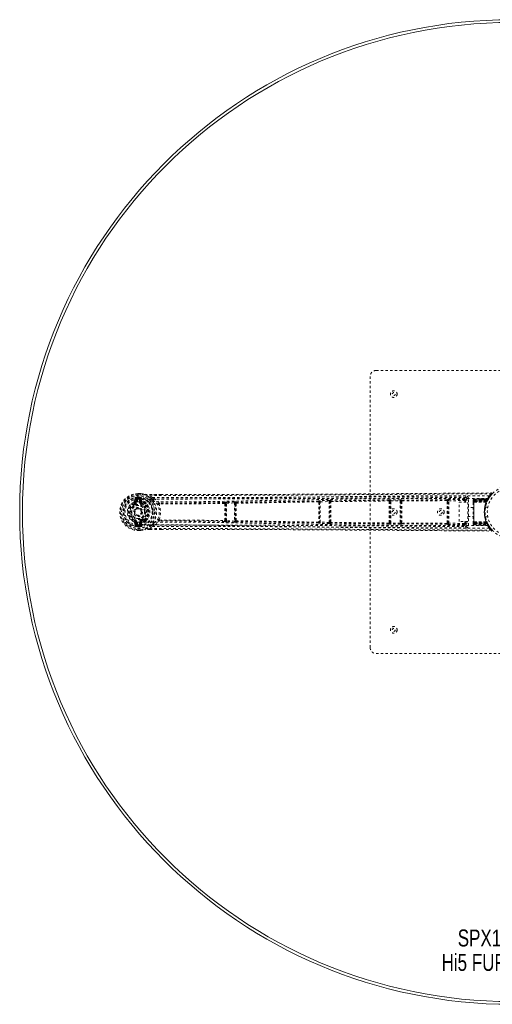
# Model space of a CAD drawing. Header units: inches. Extents: x 20.8 to 62.6, y 13 to 54.7.
# Tile 1 of 7: x 20.8 to 40.9, y 13 to 54.7. Entities that reach past the tile are written whole.
import ezdxf

# ---------------------------------------------------------------- set-up
doc = ezdxf.new("R2010")
doc.units = ezdxf.units.IN
doc.header["$MEASUREMENT"] = 0
doc.linetypes.add('SLD-Dashed', pattern=[0.075, 0.05, -0.025])
doc.linetypes.add('SLD-Solid', pattern=[0])
doc.layers.add('HI5-SYMBOLTEXT', color=5, linetype='SLD-Solid')
doc.styles.add('SLDTEXTSTYLE0', font='TXT', dxfattribs={"width": 0.75})

# ---------------------------------------------------------------- blocks, each defined once
blk = doc.blocks.new('SW_NOTE_0')
at = {"layer": 'HI5-SYMBOLTEXT', "color": 0, "char_height": 0.72, "attachment_point": 1, "style": 'SLDTEXTSTYLE0'}
for s, insert in [('SPX142RDS', (0, 0.928)), ('Hi5 FURNITURE', (-0.687, -0.107))]:
    blk.add_mtext(s, dxfattribs=dict(at, insert=insert))

msp = doc.modelspace()

# ---------------------------------------------------------------- linework, layer by layer
at = {"color": 7, "linetype": 'SLD-Dashed', "lineweight": 0}
for p, q in [((35.927, 39.864), (47.427, 39.864)), ((35.677, 28.114), (35.677, 39.614)), ((25.701, 34.44), (25.677, 34.321)), ((25.716, 34.293), (25.737, 34.409)), ((25.716, 34.293), (25.737, 34.293)), ((25.767, 34.409), (25.737, 34.409)), ((25.737, 34.409), (25.737, 34.293)), ((25.767, 34.293), (25.737, 34.293)), ((25.767, 34.409), (25.767, 34.293)), ((25.94, 34.643), (25.822, 34.644)), ((25.823, 34.644), (25.94, 34.643)), ((25.823, 34.644), (25.823, 34.64)), ((25.823, 34.64), (25.823, 34.587)), ((25.94, 34.613), (25.823, 34.614)), ((25.823, 34.587), (25.823, 34.564)), ((25.823, 34.564), (25.823, 34.561)), ((25.823, 34.561), (25.823, 34.413)), ((25.823, 34.493), (25.895, 34.492)), ((25.823, 34.457), (25.823, 34.463)), ((25.894, 34.463), (25.823, 34.463)), ((25.9, 34.457), (25.823, 34.457)), ((25.919, 34.422), (25.889, 34.422)), ((25.889, 34.293), (25.889, 34.422)), ((25.889, 34.293), (25.919, 34.293)), ((25.896, 34.492), (25.895, 34.463)), ((25.895, 34.492), (25.896, 34.492)), ((25.895, 34.462), (25.914, 34.457)), ((25.895, 34.462), (25.92, 34.459)), ((25.914, 34.457), (25.9, 34.457)), ((25.919, 34.422), (25.944, 34.293)), ((25.919, 34.293), (25.919, 34.422)), ((25.944, 34.293), (25.919, 34.293)), ((25.941, 34.448), (25.938, 34.451)), ((25.944, 34.643), (25.94, 34.643)), ((25.941, 34.448), (25.952, 34.438)), ((25.952, 34.438), (25.952, 34.438)), ((25.952, 34.438), (25.952, 34.438)), ((25.973, 34.322), (25.952, 34.438)), ((25.985, 34.238), (25.973, 34.211)), ((26.131, 34.242), (26.101, 34.242)), ((26.157, 34.236), (26.175, 34.224)), ((26.321, 34.6), (26.787, 34.6)), ((26.437, 34.474), (26.322, 34.571)), ((26.549, 34.415), (26.437, 34.474)), ((26.726, 34.243), (26.726, 34.243)), ((29.502, 34.268), (29.501, 34.264)), ((29.577, 34.281), (29.549, 34.279)), ((29.919, 34.292), (29.577, 34.281)), ((29.579, 34.237), (29.921, 34.247)), ((29.579, 33.492), (29.579, 34.237)), ((29.921, 34.247), (29.921, 33.481)), ((29.951, 34.239), (29.955, 34.227)), ((29.951, 33.489), (29.951, 34.239)), ((29.999, 34.272), (29.994, 34.284)), ((33.483, 34.333), (33.482, 34.331)), ((33.528, 34.286), (33.529, 34.288)), ((33.529, 34.288), (33.529, 33.44)), ((33.558, 34.343), (33.53, 34.342)), ((33.939, 34.351), (33.558, 34.343)), ((33.559, 34.298), (33.94, 34.306)), ((33.559, 33.43), (33.559, 34.298)), ((33.94, 34.306), (33.94, 33.422)), ((33.97, 34.3), (33.973, 34.294)), ((33.97, 33.428), (33.97, 34.3)), ((34.002, 34.288), (34.002, 34.288)), ((34.017, 34.338), (34.014, 34.345)), ((36.475, 34.368), (36.474, 34.366)), ((36.519, 34.321), (36.52, 34.323)), ((36.52, 34.323), (36.52, 33.405)), ((36.55, 34.377), (36.522, 34.376)), ((36.949, 34.381), (36.55, 34.377)), ((36.55, 34.332), (36.949, 34.337)), ((36.55, 33.396), (36.55, 34.332)), ((36.949, 34.337), (36.949, 33.392)), ((36.979, 34.33), (36.981, 34.325)), ((36.979, 33.398), (36.979, 34.33)), ((37.011, 34.32), (37.011, 34.32)), ((37.026, 34.37), (37.024, 34.375)), ((37.025, 34.337), (38.93, 34.346)), ((38.931, 34.378), (37.026, 34.37)), ((38.931, 34.38), (38.931, 34.378)), ((38.976, 34.334), (38.977, 34.335)), ((38.977, 33.393), (38.977, 34.335)), ((39.68, 34.391), (39.006, 34.388)), ((39.007, 34.343), (39.68, 34.346)), ((39.007, 33.385), (39.007, 34.343)), ((39.447, 34.279), (39.819, 34.279)), ((39.447, 33.467), (39.447, 34.279)), ((39.68, 34.391), (39.68, 34.346)), ((39.695, 34.331), (39.725, 34.331)), ((39.695, 34.279), (39.695, 34.331)), ((39.725, 34.279), (39.725, 34.331)), ((39.735, 34.483), (39.733, 34.483)), ((39.745, 34.483), (39.735, 34.483)), ((39.843, 34.438), (39.783, 34.438)), ((39.783, 34.438), (39.783, 34.279)), ((39.819, 34.279), (39.819, 33.467)), ((39.843, 33.29), (39.843, 34.438)), ((40.052, 34.384), (40.052, 34.38)), ((40.052, 34.379), (40.052, 34.379)), ((40.052, 34.367), (40.052, 34.358)), ((40.052, 34.349), (40.052, 34.295)), ((40.052, 34.281), (40.052, 34.274)), ((40.052, 34.273), (40.052, 33.455)), ((40.671, 34.399), (40.077, 34.379)), ((40.081, 34.411), (40.687, 34.432)), ((40.081, 34.397), (40.679, 34.418)), ((40.081, 34.411), (40.081, 34.397)), ((40.081, 34.379), (40.668, 34.399)), ((40.081, 34.379), (40.081, 34.312)), ((40.638, 34.372), (40.081, 34.372)), ((40.081, 33.357), (40.081, 34.371)), ((40.081, 34.371), (40.637, 34.37)), ((40.081, 34.358), (40.632, 34.359)), ((40.081, 34.358), (40.081, 33.37)), ((40.081, 34.34), (40.623, 34.34)), ((40.081, 34.34), (40.081, 34.339)), ((40.081, 33.388), (40.081, 34.339)), ((40.081, 34.312), (40.632, 34.331)), ((40.632, 34.33), (40.081, 34.311)), ((40.081, 34.311), (40.081, 34.312)), ((40.081, 34.283), (40.604, 34.288)), ((40.603, 34.285), (40.081, 34.281)), ((40.081, 34.283), (40.081, 34.281)), ((40.081, 34.281), (40.081, 33.448)), ((40.603, 34.285), (40.604, 34.288)), ((40.629, 34.281), (40.631, 34.286)), ((40.632, 34.331), (40.668, 34.399)), ((40.632, 34.359), (40.658, 34.346)), ((40.632, 34.331), (40.632, 34.33)), ((40.637, 34.37), (40.663, 34.358)), ((40.638, 34.372), (40.664, 34.36)), ((40.649, 34.327), (40.649, 34.328)), ((40.658, 34.347), (40.659, 34.348)), ((40.659, 34.348), (40.693, 34.415)), ((40.679, 34.418), (40.687, 34.432)), ((40.699, 34.427), (40.707, 34.441)), ((40.703, 34.433), (40.711, 34.446)), ((25.682, 34.211), (25.673, 34.233)), ((25.819, 34.02), (25.828, 34.021)), ((25.828, 34.021), (25.843, 34.02)), ((26.127, 34.219), (26.097, 34.219)), ((26.729, 34.205), (26.728, 34.205)), ((29.548, 34.219), (29.549, 34.223)), ((29.549, 34.223), (29.549, 33.505)), ((40.052, 34.059), (39.819, 34.059)), ((40.666, 34.064), (40.569, 34.064)), ((25.673, 33.495), (25.65, 33.441)), ((25.673, 33.495), (25.682, 33.517)), ((25.677, 33.407), (25.701, 33.289)), ((25.737, 33.319), (25.716, 33.435)), ((25.716, 33.435), (25.737, 33.435)), ((25.737, 33.435), (25.737, 33.319)), ((25.767, 33.435), (25.737, 33.435)), ((25.767, 33.435), (25.767, 33.319)), ((25.889, 33.435), (25.919, 33.435)), ((25.889, 33.306), (25.889, 33.435)), ((25.944, 33.435), (25.919, 33.306)), ((25.944, 33.435), (25.919, 33.435)), ((25.919, 33.306), (25.919, 33.435)), ((25.952, 33.29), (25.973, 33.406)), ((25.973, 33.517), (25.985, 33.49)), ((26.097, 33.509), (26.127, 33.51)), ((26.131, 33.486), (26.101, 33.486)), ((26.175, 33.504), (26.157, 33.492)), ((26.726, 33.485), (26.726, 33.485)), ((26.728, 33.523), (26.729, 33.523)), ((29.501, 33.465), (29.502, 33.461)), ((29.549, 33.505), (29.548, 33.509)), ((29.577, 33.447), (29.549, 33.449)), ((29.919, 33.437), (29.577, 33.447)), ((29.921, 33.481), (29.579, 33.492)), ((29.955, 33.501), (29.951, 33.489)), ((29.999, 33.457), (29.994, 33.445)), ((33.529, 33.44), (33.528, 33.442)), ((33.94, 33.422), (33.559, 33.43)), ((33.973, 33.435), (33.97, 33.428)), ((34.002, 33.44), (34.002, 33.44)), ((36.52, 33.405), (36.519, 33.407)), ((36.981, 33.403), (36.979, 33.398)), ((37.011, 33.408), (37.011, 33.408)), ((39.819, 33.467), (39.447, 33.467)), ((39.695, 33.397), (39.695, 33.467)), ((39.725, 33.397), (39.725, 33.467)), ((39.783, 33.467), (39.783, 33.29)), ((39.819, 33.669), (40.052, 33.669)), ((40.052, 33.454), (40.052, 33.447)), ((40.052, 33.433), (40.052, 33.379)), ((40.081, 33.448), (40.603, 33.443)), ((40.081, 33.448), (40.081, 33.445)), ((40.605, 33.44), (40.081, 33.445)), ((40.081, 33.417), (40.632, 33.398)), ((40.081, 33.416), (40.081, 33.417)), ((40.081, 33.416), (40.081, 33.349)), ((40.632, 33.397), (40.081, 33.416)), ((40.569, 33.664), (40.666, 33.664)), ((40.605, 33.44), (40.603, 33.443)), ((40.631, 33.442), (40.629, 33.447)), ((40.649, 33.4), (40.649, 33.401)), ((25.737, 33.319), (25.767, 33.319)), ((25.822, 33.084), (25.94, 33.085)), ((25.823, 33.316), (25.823, 33.168)), ((25.823, 33.271), (25.823, 33.265)), ((25.9, 33.271), (25.823, 33.271)), ((25.823, 33.265), (25.894, 33.266)), ((25.896, 33.236), (25.823, 33.236)), ((25.823, 33.168), (25.823, 33.165)), ((25.823, 33.165), (25.823, 33.142)), ((25.823, 33.142), (25.823, 33.088)), ((25.823, 33.114), (25.94, 33.115)), ((25.823, 33.088), (25.823, 33.084)), ((25.823, 33.084), (25.94, 33.085)), ((25.889, 33.306), (25.919, 33.306)), ((25.895, 33.266), (25.914, 33.272)), ((25.895, 33.266), (25.896, 33.236)), ((25.896, 33.236), (25.896, 33.236)), ((25.914, 33.272), (25.9, 33.271)), ((25.938, 33.277), (25.941, 33.28)), ((25.94, 33.085), (25.944, 33.085)), ((25.952, 33.29), (25.941, 33.28)), ((26.321, 33.128), (26.812, 33.128)), ((26.322, 33.157), (26.437, 33.254)), ((26.437, 33.254), (26.549, 33.313)), ((33.482, 33.398), (33.483, 33.395)), ((33.558, 33.385), (33.53, 33.387)), ((33.939, 33.377), (33.558, 33.385)), ((34.014, 33.383), (34.017, 33.39)), ((36.474, 33.362), (36.475, 33.36)), ((36.55, 33.352), (36.522, 33.353)), ((36.949, 33.392), (36.55, 33.396)), ((36.949, 33.347), (36.55, 33.352)), ((37.024, 33.354), (37.026, 33.358)), ((38.93, 33.383), (37.025, 33.391)), ((38.931, 33.35), (37.026, 33.358)), ((38.931, 33.35), (38.931, 33.349)), ((38.977, 33.393), (38.976, 33.394)), ((39.68, 33.337), (39.006, 33.34)), ((39.68, 33.382), (39.007, 33.385)), ((39.695, 33.397), (39.725, 33.397)), ((39.733, 33.245), (39.735, 33.245)), ((39.735, 33.245), (39.745, 33.245)), ((39.783, 33.29), (39.843, 33.29)), ((40.052, 33.37), (40.052, 33.361)), ((40.054, 33.37), (40.081, 33.37)), ((40.077, 33.352), (40.671, 33.329)), ((40.623, 33.388), (40.081, 33.388)), ((40.081, 33.37), (40.632, 33.37)), ((40.637, 33.358), (40.081, 33.357)), ((40.081, 33.356), (40.638, 33.356)), ((40.081, 33.349), (40.668, 33.329)), ((40.081, 33.331), (40.679, 33.31)), ((40.081, 33.331), (40.081, 33.317)), ((40.081, 33.317), (40.687, 33.296)), ((40.632, 33.398), (40.632, 33.397)), ((40.668, 33.329), (40.632, 33.397)), ((40.663, 33.37), (40.637, 33.358)), ((40.664, 33.369), (40.638, 33.356)), ((40.657, 33.384), (40.658, 33.382)), ((40.659, 33.38), (40.658, 33.381)), ((40.693, 33.313), (40.659, 33.38)), ((40.687, 33.296), (40.679, 33.31)), ((40.753, 33.218), (40.69, 33.32)), ((40.711, 33.282), (40.703, 33.295)), ((40.841, 33.107), (40.76, 33.209)), ((40.819, 33.057), (40.819, 33.087)), ((47.427, 27.864), (35.927, 27.864))]:
    msp.add_line(p, q, dxfattribs=at)
at = {"color": 7, "linetype": 'SLD-Dashed', "lineweight": 0, "flags": 128}
for points in [[(26.787, 34.6), (29.945, 34.601), (33.569, 34.62), (37.194, 34.645), (40.819, 34.671)], [(40.819, 34.671), (40.818, 34.671), (40.818, 34.669), (40.819, 34.662), (40.819, 34.653), (40.819, 34.647), (40.819, 34.641)], [(40.839, 34.623), (40.842, 34.63), (40.845, 34.638), (40.845, 34.646), (40.844, 34.654), (40.84, 34.661), (40.835, 34.666), (40.829, 34.669), (40.821, 34.671)], [(25.799, 33.433), (25.72, 33.439), (25.643, 33.463), (25.573, 33.503), (25.512, 33.557), (25.462, 33.623), (25.426, 33.699), (25.403, 33.78), (25.396, 33.864), (25.403, 33.948), (25.426, 34.03), (25.462, 34.105), (25.512, 34.171), (25.573, 34.226), (25.643, 34.266), (25.72, 34.289), (25.799, 34.295)], [(25.749, 34.452), (25.762, 34.433), (25.767, 34.409)], [(25.799, 34.295), (27.272, 34.289), (28.751, 34.304), (30.234, 34.33), (31.72, 34.359), (33.209, 34.386), (35.072, 34.414), (36.937, 34.433), (38.803, 34.442), (40.669, 34.443)], [(25.823, 34.614), (25.823, 34.621), (25.823, 34.627), (25.823, 34.632), (25.823, 34.637), (25.823, 34.641), (25.823, 34.643), (25.823, 34.644), (25.823, 34.644)], [(40.725, 34.552), (38.629, 34.551), (36.535, 34.54), (34.442, 34.517), (32.352, 34.485), (31.04, 34.461), (29.731, 34.438), (28.424, 34.418), (27.121, 34.407), (25.823, 34.412)], [(25.823, 34.463), (25.823, 34.466), (25.823, 34.473), (25.823, 34.482), (25.823, 34.493)], [(25.889, 34.422), (25.892, 34.44), (25.9, 34.457)], [(25.895, 34.463), (25.895, 34.462), (25.895, 34.462)], [(25.94, 34.643), (26.033, 34.63), (26.108, 34.614)], [(25.94, 34.643), (25.94, 34.643), (25.94, 34.642), (25.94, 34.64), (25.94, 34.636), (25.94, 34.631), (25.94, 34.626), (25.94, 34.62), (25.94, 34.613)], [(25.944, 34.643), (25.944, 34.642), (25.944, 34.64), (25.943, 34.637), (25.943, 34.633), (25.942, 34.629), (25.941, 34.624), (25.94, 34.619), (25.94, 34.613)], [(26.118, 34.613), (26.041, 34.629), (25.944, 34.643)], [(25.996, 34.295), (25.978, 34.308), (25.973, 34.322)], [(26.084, 34.189), (26.04, 34.215), (25.985, 34.238)], [(26.101, 34.242), (26.054, 34.27), (25.996, 34.295)], [(26.118, 34.613), (26.113, 34.614), (26.108, 34.614)], [(26.396, 34.432), (26.273, 34.533), (26.118, 34.613)], [(26.322, 34.571), (26.322, 34.578), (26.322, 34.584), (26.322, 34.589), (26.322, 34.594), (26.321, 34.597), (26.321, 34.599), (26.321, 34.601), (26.321, 34.6)], [(26.787, 34.597), (26.604, 34.598), (26.321, 34.599)], [(26.322, 34.571), (27.171, 34.569), (28.061, 34.568), (28.99, 34.569), (29.956, 34.571), (30.747, 34.574), (31.377, 34.577), (32.051, 34.581), (32.768, 34.585), (32.965, 34.586), (33.164, 34.587), (33.367, 34.589), (33.571, 34.59), (33.689, 34.591), (33.938, 34.592), (34.21, 34.594), (34.644, 34.597), (35.126, 34.6), (35.655, 34.604), (36.233, 34.608), (36.62, 34.611), (37.027, 34.614), (37.474, 34.617), (37.917, 34.62), (38.333, 34.623), (38.823, 34.627), (39.268, 34.63), (39.668, 34.633), (40.023, 34.635), (40.334, 34.638), (40.599, 34.64), (40.819, 34.641)], [(39.737, 34.543), (39.109, 34.539), (38.447, 34.534), (38.178, 34.532), (37.971, 34.531), (37.779, 34.529), (37.556, 34.528), (37.298, 34.526), (37.007, 34.524), (36.683, 34.521), (36.334, 34.519), (36.008, 34.516), (35.709, 34.514), (35.435, 34.512), (34.864, 34.508), (34.208, 34.504), (33.551, 34.499), (32.932, 34.495), (32.252, 34.491), (31.101, 34.484), (29.936, 34.479), (28.755, 34.475), (27.593, 34.473), (26.437, 34.474)], [(26.5, 34.322), (26.493, 34.328), (26.484, 34.337)], [(39.737, 34.483), (36.44, 34.46), (33.142, 34.436), (29.845, 34.419), (26.549, 34.415)], [(26.726, 34.243), (26.642, 34.335), (26.549, 34.415)], [(26.726, 34.243), (26.715, 34.241), (26.706, 34.237), (26.7, 34.23), (26.697, 34.223), (26.698, 34.214), (26.701, 34.207), (26.709, 34.2), (26.718, 34.195)], [(29.501, 34.264), (28.116, 34.246), (26.734, 34.241)], [(29.548, 34.219), (29.546, 34.23), (29.542, 34.239), (29.535, 34.245), (29.527, 34.249), (29.518, 34.248), (29.51, 34.245), (29.503, 34.238), (29.497, 34.228)], [(29.579, 34.237), (29.573, 34.236), (29.567, 34.235), (29.558, 34.232), (29.551, 34.228), (29.549, 34.224), (29.549, 34.223), (29.549, 34.223)], [(29.579, 34.237), (29.579, 34.244), (29.578, 34.252), (29.578, 34.259), (29.578, 34.266), (29.578, 34.271), (29.578, 34.276), (29.577, 34.279), (29.577, 34.281)], [(29.921, 34.247), (29.921, 34.255), (29.92, 34.263), (29.92, 34.27), (29.92, 34.276), (29.92, 34.282), (29.92, 34.286), (29.92, 34.29), (29.919, 34.292)], [(29.951, 34.239), (29.948, 34.243), (29.942, 34.246), (29.937, 34.247), (29.932, 34.247), (29.926, 34.247), (29.921, 34.247)], [(29.995, 34.236), (29.99, 34.244), (29.984, 34.25), (29.978, 34.253), (29.971, 34.253), (29.965, 34.25), (29.96, 34.244), (29.956, 34.236), (29.955, 34.227)], [(29.995, 34.236), (31.736, 34.267), (33.48, 34.297)], [(33.482, 34.331), (31.739, 34.302), (29.999, 34.272)], [(33.528, 34.286), (33.527, 34.296), (33.523, 34.305), (33.517, 34.312), (33.509, 34.316), (33.501, 34.316), (33.492, 34.312), (33.485, 34.306), (33.48, 34.297)], [(33.559, 34.298), (33.548, 34.297), (33.538, 34.295), (33.532, 34.292), (33.529, 34.288), (33.529, 34.288)], [(33.559, 34.298), (33.559, 34.314), (33.559, 34.328), (33.558, 34.338), (33.558, 34.343)], [(33.94, 34.306), (33.94, 34.314), (33.94, 34.322), (33.94, 34.33), (33.94, 34.336), (33.94, 34.342), (33.94, 34.346), (33.939, 34.349), (33.939, 34.351)], [(34.015, 34.305), (34.01, 34.313), (34.004, 34.318), (33.997, 34.321), (33.99, 34.321), (33.983, 34.318), (33.978, 34.312), (33.975, 34.303), (33.973, 34.294)], [(34.015, 34.305), (35.244, 34.32), (36.473, 34.333)], [(36.474, 34.366), (35.245, 34.354), (34.017, 34.338)], [(36.519, 34.321), (36.518, 34.331), (36.514, 34.34), (36.508, 34.347), (36.501, 34.35), (36.493, 34.351), (36.485, 34.347), (36.478, 34.341), (36.473, 34.333)], [(36.55, 34.332), (36.55, 34.347), (36.55, 34.362), (36.55, 34.372), (36.55, 34.377)], [(36.949, 34.337), (36.949, 34.345), (36.949, 34.353), (36.949, 34.36), (36.949, 34.367), (36.949, 34.372), (36.949, 34.377), (36.949, 34.38), (36.949, 34.381)], [(37.025, 34.337), (37.02, 34.345), (37.013, 34.351), (37.006, 34.353), (36.998, 34.353), (36.992, 34.35), (36.986, 34.343), (36.983, 34.335), (36.981, 34.325)], [(38.976, 34.334), (38.975, 34.344), (38.971, 34.353), (38.965, 34.36), (38.958, 34.363), (38.95, 34.363), (38.942, 34.36), (38.935, 34.354), (38.93, 34.346)], [(38.945, 33.4), (38.945, 33.63), (38.945, 33.864), (38.945, 34.098), (38.945, 34.328)], [(38.975, 33.407), (38.975, 33.519), (38.975, 33.631), (38.975, 33.745), (38.975, 33.858), (38.975, 33.985), (38.975, 34.112), (38.975, 34.221), (38.975, 34.321)], [(39.007, 34.343), (39.006, 34.351), (39.006, 34.359), (39.006, 34.367), (39.006, 34.373), (39.006, 34.379), (39.006, 34.383), (39.006, 34.386), (39.006, 34.388)], [(39.737, 34.483), (39.709, 34.46), (39.68, 34.391)], [(39.725, 34.346), (39.724, 34.357), (39.719, 34.367), (39.713, 34.373), (39.705, 34.375), (39.696, 34.373), (39.689, 34.367), (39.683, 34.357), (39.68, 34.346)], [(39.725, 34.346), (39.754, 34.415), (39.783, 34.438)], [(40.052, 34.274), (40.052, 34.276), (40.054, 34.277), (40.057, 34.279), (40.06, 34.28), (40.065, 34.281), (40.07, 34.282), (40.075, 34.283), (40.081, 34.283)], [(40.081, 34.372), (40.081, 34.387), (40.081, 34.4), (40.081, 34.408), (40.081, 34.411)], [(40.081, 34.397), (40.081, 34.394), (40.081, 34.385), (40.081, 34.373), (40.081, 34.358)], [(40.081, 34.34), (40.081, 34.348), (40.081, 34.355), (40.081, 34.362), (40.081, 34.369), (40.081, 34.373), (40.081, 34.377), (40.081, 34.379), (40.081, 34.379)], [(40.081, 34.311), (40.081, 34.308), (40.081, 34.302), (40.081, 34.293), (40.081, 34.283)], [(40.631, 34.286), (40.63, 34.285), (40.628, 34.284), (40.626, 34.284), (40.622, 34.284), (40.619, 34.284), (40.614, 34.285), (40.609, 34.287), (40.604, 34.288)], [(40.662, 34.361), (40.667, 34.368), (40.672, 34.376)], [(40.69, 34.41), (40.691, 34.416), (40.687, 34.422), (40.681, 34.426)], [(25.694, 34.183), (25.692, 34.188), (25.69, 34.194), (25.688, 34.198), (25.686, 34.202), (25.684, 34.206), (25.683, 34.208), (25.683, 34.21), (25.682, 34.211)], [(25.962, 34.183), (25.964, 34.188), (25.966, 34.194), (25.968, 34.198), (25.97, 34.202), (25.971, 34.206), (25.972, 34.208), (25.973, 34.21), (25.973, 34.211)], [(26.265, 34.095), (26.237, 34.148), (26.175, 34.224)], [(26.728, 34.205), (26.727, 34.205), (26.725, 34.204), (26.722, 34.202), (26.718, 34.195)], [(29.497, 34.228), (28.111, 34.211), (26.729, 34.205)], [(25.694, 33.545), (25.692, 33.54), (25.69, 33.535), (25.688, 33.53), (25.686, 33.526), (25.684, 33.522), (25.683, 33.52), (25.683, 33.518), (25.682, 33.517)], [(40.669, 33.285), (38.803, 33.286), (36.937, 33.295), (35.072, 33.314), (33.209, 33.342), (31.72, 33.37), (30.234, 33.399), (28.751, 33.424), (27.272, 33.439), (25.799, 33.433)], [(25.962, 33.545), (25.964, 33.54), (25.966, 33.535), (25.968, 33.53), (25.97, 33.526), (25.971, 33.522), (25.972, 33.52), (25.973, 33.518), (25.973, 33.517)], [(25.996, 33.433), (25.978, 33.42), (25.973, 33.406)], [(26.101, 33.486), (26.054, 33.459), (25.996, 33.433)], [(26.175, 33.504), (26.237, 33.58), (26.265, 33.633)], [(26.484, 33.391), (26.493, 33.401), (26.5, 33.406)], [(26.549, 33.313), (26.642, 33.393), (26.726, 33.485)], [(26.718, 33.533), (26.709, 33.528), (26.701, 33.522), (26.698, 33.514), (26.697, 33.506), (26.7, 33.498), (26.706, 33.492), (26.715, 33.487), (26.726, 33.485)], [(26.718, 33.533), (26.722, 33.526), (26.725, 33.524), (26.727, 33.523), (26.728, 33.523)], [(26.729, 33.523), (28.111, 33.518), (29.497, 33.5)], [(29.501, 33.465), (28.116, 33.482), (26.734, 33.487)], [(29.497, 33.5), (29.503, 33.491), (29.51, 33.484), (29.518, 33.48), (29.527, 33.479), (29.535, 33.483), (29.542, 33.489), (29.546, 33.498), (29.548, 33.509)], [(29.549, 33.505), (29.549, 33.505), (29.549, 33.505), (29.549, 33.504), (29.55, 33.503), (29.551, 33.501), (29.558, 33.497), (29.567, 33.493), (29.573, 33.492), (29.579, 33.492)], [(29.577, 33.447), (29.577, 33.449), (29.578, 33.452), (29.578, 33.457), (29.578, 33.462), (29.578, 33.469), (29.578, 33.476), (29.579, 33.484), (29.579, 33.492)], [(29.919, 33.437), (29.92, 33.439), (29.92, 33.442), (29.92, 33.446), (29.92, 33.452), (29.92, 33.458), (29.92, 33.465), (29.921, 33.473), (29.921, 33.481)], [(29.921, 33.481), (29.926, 33.481), (29.932, 33.481), (29.937, 33.482), (29.942, 33.483), (29.948, 33.485), (29.951, 33.489)], [(29.955, 33.501), (29.956, 33.492), (29.96, 33.484), (29.965, 33.478), (29.971, 33.475), (29.978, 33.475), (29.984, 33.478), (29.99, 33.484), (29.995, 33.492)], [(33.48, 33.432), (31.736, 33.461), (29.995, 33.492)], [(33.482, 33.398), (31.739, 33.426), (29.999, 33.457)], [(33.48, 33.432), (33.485, 33.423), (33.492, 33.416), (33.501, 33.413), (33.509, 33.413), (33.517, 33.416), (33.523, 33.423), (33.527, 33.432), (33.528, 33.442)], [(33.558, 33.385), (33.558, 33.387), (33.558, 33.39), (33.558, 33.395), (33.559, 33.4), (33.559, 33.407), (33.559, 33.414), (33.559, 33.422), (33.559, 33.43)], [(33.939, 33.377), (33.939, 33.379), (33.94, 33.382), (33.94, 33.386), (33.94, 33.392), (33.94, 33.399), (33.94, 33.406), (33.94, 33.414), (33.94, 33.422)], [(33.973, 33.435), (33.975, 33.425), (33.978, 33.417), (33.983, 33.41), (33.99, 33.407), (33.997, 33.407), (34.004, 33.41), (34.01, 33.416), (34.015, 33.424)], [(36.473, 33.396), (35.244, 33.408), (34.015, 33.424)], [(36.473, 33.396), (36.478, 33.387), (36.485, 33.381), (36.493, 33.378), (36.501, 33.378), (36.508, 33.381), (36.514, 33.388), (36.518, 33.397), (36.519, 33.407)], [(36.981, 33.403), (36.983, 33.393), (36.986, 33.385), (36.992, 33.379), (36.998, 33.375), (37.006, 33.375), (37.013, 33.378), (37.02, 33.383), (37.025, 33.391)], [(40.081, 33.445), (40.075, 33.445), (40.07, 33.446), (40.065, 33.447), (40.06, 33.448), (40.057, 33.449), (40.054, 33.451), (40.052, 33.453), (40.052, 33.454)], [(40.081, 33.445), (40.081, 33.435), (40.081, 33.426), (40.081, 33.42), (40.081, 33.417)], [(40.576, 33.626), (40.57, 33.648), (40.57, 33.65)], [(40.631, 33.442), (40.63, 33.443), (40.629, 33.444), (40.626, 33.444), (40.623, 33.444), (40.619, 33.444), (40.614, 33.443), (40.609, 33.441), (40.605, 33.44)], [(25.767, 33.319), (25.762, 33.296), (25.749, 33.276)], [(40.725, 33.176), (38.629, 33.177), (36.535, 33.189), (34.442, 33.211), (32.352, 33.243), (31.04, 33.267), (29.731, 33.29), (28.424, 33.31), (27.121, 33.321), (25.823, 33.316)], [(25.823, 33.084), (25.823, 33.084), (25.823, 33.085), (25.823, 33.088), (25.823, 33.091), (25.823, 33.096), (25.823, 33.102), (25.823, 33.108), (25.823, 33.114)], [(25.9, 33.271), (25.892, 33.288), (25.889, 33.306)], [(25.895, 33.266), (25.895, 33.266), (25.895, 33.266)], [(25.944, 33.085), (25.944, 33.086), (25.944, 33.088), (25.943, 33.091), (25.943, 33.095), (25.942, 33.099), (25.941, 33.104), (25.94, 33.109), (25.94, 33.115)], [(25.94, 33.115), (25.94, 33.108), (25.94, 33.102), (25.94, 33.097), (25.94, 33.092), (25.94, 33.088), (25.94, 33.086), (25.94, 33.085), (25.94, 33.085)], [(25.94, 33.085), (26.033, 33.098), (26.108, 33.114)], [(25.944, 33.085), (26.031, 33.097), (26.118, 33.116)], [(26.108, 33.114), (26.113, 33.114), (26.118, 33.116)], [(26.396, 33.296), (26.273, 33.196), (26.118, 33.116)], [(26.321, 33.128), (26.321, 33.128), (26.321, 33.129), (26.321, 33.131), (26.322, 33.135), (26.322, 33.139), (26.322, 33.144), (26.322, 33.151), (26.322, 33.157)], [(26.321, 33.129), (26.602, 33.13), (26.813, 33.131)], [(26.322, 33.157), (27.016, 33.159), (27.744, 33.16), (28.505, 33.16), (29.3, 33.159), (30.084, 33.156), (30.753, 33.154), (31.386, 33.151), (32.059, 33.147), (32.774, 33.143), (32.969, 33.142), (33.167, 33.141), (33.368, 33.14), (33.571, 33.138), (33.687, 33.138), (33.932, 33.136), (34.201, 33.134), (34.633, 33.131), (35.114, 33.128), (35.644, 33.124), (36.225, 33.12), (36.615, 33.117), (37.025, 33.114), (37.431, 33.111), (37.812, 33.109), (38.18, 33.106), (38.8, 33.102), (39.374, 33.097), (39.902, 33.094), (40.383, 33.09), (40.819, 33.087)], [(26.437, 33.254), (27.665, 33.255), (28.896, 33.253), (30.14, 33.249), (31.4, 33.243), (32.614, 33.235), (33.828, 33.227), (34.001, 33.226), (34.178, 33.225), (34.361, 33.224), (34.548, 33.222), (34.74, 33.221), (34.866, 33.22), (35.081, 33.218), (35.323, 33.217), (35.593, 33.215), (35.912, 33.212), (36.263, 33.21), (36.645, 33.207), (37.002, 33.204), (37.321, 33.202), (37.584, 33.2), (37.812, 33.199), (38.007, 33.197), (38.098, 33.196), (38.232, 33.196), (38.365, 33.195), (38.497, 33.194), (38.627, 33.193), (39.195, 33.189), (39.737, 33.185)], [(26.549, 33.313), (29.845, 33.31), (33.142, 33.292), (36.44, 33.269), (39.737, 33.245)], [(26.812, 33.128), (29.945, 33.127), (33.569, 33.108), (37.194, 33.083), (40.819, 33.057)], [(36.474, 33.362), (35.245, 33.374), (34.017, 33.39)], [(36.55, 33.352), (36.55, 33.353), (36.55, 33.356), (36.55, 33.361), (36.55, 33.366), (36.55, 33.373), (36.55, 33.38), (36.55, 33.388), (36.55, 33.396)], [(36.949, 33.347), (36.949, 33.348), (36.949, 33.352), (36.949, 33.356), (36.949, 33.362), (36.949, 33.368), (36.949, 33.376), (36.949, 33.383), (36.949, 33.392)], [(38.93, 33.383), (38.935, 33.374), (38.942, 33.368), (38.95, 33.365), (38.958, 33.365), (38.965, 33.369), (38.971, 33.375), (38.975, 33.384), (38.976, 33.394)], [(39.006, 33.34), (39.006, 33.342), (39.006, 33.345), (39.006, 33.349), (39.006, 33.355), (39.006, 33.361), (39.006, 33.369), (39.006, 33.377), (39.007, 33.385)], [(39.68, 33.382), (39.683, 33.371), (39.689, 33.362), (39.696, 33.356), (39.705, 33.353), (39.713, 33.356), (39.719, 33.362), (39.724, 33.371), (39.725, 33.382)], [(39.68, 33.337), (39.68, 33.339), (39.68, 33.342), (39.68, 33.346), (39.68, 33.352), (39.68, 33.358), (39.68, 33.366), (39.68, 33.374), (39.68, 33.382)], [(39.68, 33.337), (39.709, 33.268), (39.734, 33.247)], [(39.783, 33.29), (39.754, 33.313), (39.725, 33.382)], [(40.073, 33.351), (40.075, 33.35), (40.081, 33.349)], [(40.081, 33.349), (40.081, 33.349), (40.081, 33.351), (40.081, 33.355), (40.081, 33.36), (40.081, 33.366), (40.081, 33.373), (40.081, 33.38), (40.081, 33.388)], [(40.081, 33.37), (40.081, 33.356), (40.081, 33.343), (40.081, 33.334), (40.081, 33.331)], [(40.081, 33.317), (40.081, 33.32), (40.081, 33.329), (40.081, 33.341), (40.081, 33.357)], [(40.672, 33.352), (40.667, 33.361), (40.662, 33.368)]]:
    msp.add_lwpolyline(points, dxfattribs=at)
at = {"color": 7, "linetype": 'SLD-Solid', "lineweight": 15}
for radius in [20.875, 20.757, 20.757]:
    msp.add_circle((41.677, 33.864), radius, dxfattribs=at)
at = {"color": 7, "linetype": 'SLD-Dashed', "lineweight": 0}
for centre, radius in [((36.677, 38.864), 0.141), ((36.677, 38.864), 0.0625), ((41.677, 33.864), 1.125), ((41.677, 33.864), 1.03), ((25.828, 33.864), 0.7), ((25.828, 33.864), 0.69), ((25.828, 33.864), 0.623), ((25.828, 33.864), 0.32), ((25.828, 33.864), 0.275), ((25.828, 33.864), 0.188), ((25.828, 33.864), 0.157), ((25.828, 33.864), 0.142), ((25.828, 33.864), 0.14), ((25.828, 33.864), 0.138), ((36.677, 33.864), 0.141), ((36.677, 33.864), 0.0625), ((38.677, 33.864), 0.141), ((38.677, 33.864), 0.0625), ((36.677, 28.864), 0.141), ((36.677, 28.864), 0.0625)]:
    msp.add_circle(centre, radius, dxfattribs=at)
for centre, radius, start, end in [((35.927, 39.614), 0.25, 90, 180), ((41.704, 33.875), 1.19, 138.0517, 145.349), ((40.819, 34.641), 0.03, 317.8368, 90.4029), ((25.828, 33.864), 0.78, 90.3688, 269.6312), ((25.828, 33.864), 0.78, 90, 269.6393), ((25.828, 33.864), 0.75, 90.365, 269.635), ((25.828, 33.864), 0.629, 90.4518, 269.5482), ((25.828, 33.864), 0.599, 90.4517, 269.5483), ((25.819, 33.864), 0.548, 89.5913, 270.4087), ((25.828, 33.864), 0.459, 112.774, 247.226), ((25.633, 34.33), 0.0454, 292.4549, 348.7187), ((26.702, 34.697), 1.129, 201.2685, 204.2805), ((25.645, 34.299), 0.0714, 292.8789, 355.237), ((25.686, 34.292), 0.0301, 1.4568, 107.6169), ((25.648, 34.293), 0.089, 292.774, 0), ((25.648, 34.293), 0.119, 292.7743, 0.0001), ((25.777, 34.248), 0.206, 97.662, 111.6563), ((25.707, 34.41), 0.0299, 358.0464, 102.1106), ((25.828, 33.864), 0.593, 90.4496, 97.6091), ((26.094, 34.295), 0.295, 156.6394, 180.0556), ((26.008, 34.293), 0.119, 179.9999, 247.2257), ((25.828, 33.864), 0.602, 276.4272, 79.3929), ((25.828, 33.864), 0.632, 276.2254, 83.7746), ((25.9, 34.35), 0.108, 69.3489, 82.0899), ((25.949, 34.423), 0.0305, 112.7135, 180.9843), ((26.008, 34.293), 0.089, 180, 247.226), ((25.828, 33.864), 0.758, 278.4818, 81.5182), ((25.739, 34.003), 0.489, 26.9331, 65.6183), ((25.828, 33.864), 0.787, 278.4818, 81.5182), ((25.973, 34.292), 0.03, 90.9383, 178.8948), ((26.008, 34.298), 0.0651, 184.9302, 248.6738), ((25.734, 34.059), 0.437, 24.7131, 60.043), ((26.001, 34.264), 0.031, 100.0455, 238.196), ((26.104, 34.212), 0.0305, 95.7073, 227.346), ((26.156, 34.221), 0.0583, 158.3133, 181.7976), ((26.294, 35.812), 1.212, 261.165, 271.2845), ((26.979, 38.275), 3.762, 256.7737, 259.9376), ((26.185, 34.22), 0.0584, 158.3758, 181.8181), ((26.135, 34.198), 0.044, 59.5557, 95.1566), ((27.021, 33.875), 0.837, 134.273, 138.2756), ((24.823, 32.892), 2.201, 41.0076, 44.386), ((26.551, 34.354), 0.0608, 92.2681, 211.9283), ((25.992, 33.597), 0.885, 39.8454, 54.98), ((26.729, 34.182), 0.0608, 93.4464, 197.216), ((26.733, 34.255), 0.0139, 237.4247, 274.7666), ((26.82, 34.209), 0.091, 159.6631, 182.3814), ((29.603, 34.235), 0.106, 164.1476, 183.5786), ((29.502, 34.219), 0.0451, 0.8826, 91.6569), ((29.545, 34.195), 0.0844, 87.2688, 120.5875), ((29.504, 34.223), 0.0451, 0.8706, 91.6241), ((29.941, 34.141), 0.152, 69.6096, 98.2548), ((29.996, 34.238), 0.0451, 92.0007, 179.259), ((30, 34.227), 0.0451, 92.0942, 179.2243), ((30, 34.219), 0.018, 107.561, 174.6513), ((30.106, 34.243), 0.111, 165.0654, 183.4706), ((33.63, 34.304), 0.15, 169.8312, 182.8714), ((33.474, 34.276), 0.0215, 6.4341, 73.0064), ((33.483, 34.285), 0.0451, 0.5716, 91.0596), ((33.526, 34.234), 0.108, 87.4392, 113.0656), ((33.484, 34.288), 0.0451, 0.5609, 91.0503), ((67.504, 33.864), 34.011, 179.302, 180.698), ((33.502, 34.233), 0.046, 57.09, 98.8835), ((67.191, 33.864), 33.667, 179.3064, 180.6936), ((33.608, 34.273), 0.0804, 170.8799, 181.0746), ((33.961, 34.155), 0.197, 74.261, 96.2789), ((33.949, 34.271), 0.0358, 53.0336, 103.6642), ((34.015, 34.3), 0.0451, 91.4368, 179.4877), ((34.018, 34.293), 0.0451, 91.4597, 179.4651), ((33.911, 34.283), 0.0633, 358.5043, 9.6692), ((33.997, 34.25), 0.0389, 82.2626, 125.8008), ((0.569, 33.864), 33.408, 359.2843, 0.7157), ((34.021, 34.287), 0.0188, 107.2603, 174.6632), ((-1.266, 33.864), 35.271, 359.3109, 0.6891), ((34.178, 34.312), 0.163, 170.639, 182.5624), ((36.701, 34.34), 0.228, 173.4297, 181.7534), ((36.466, 34.312), 0.0213, 6.6814, 72.2773), ((36.474, 34.321), 0.0451, 0.5359, 90.4825), ((36.516, 34.265), 0.111, 86.9555, 111.7388), ((36.475, 34.323), 0.0451, 0.5248, 90.4827), ((70.699, 33.864), 34.215, 179.2453, 180.7547), ((36.494, 34.273), 0.0421, 54.1785, 99.1), ((70.091, 33.864), 33.576, 179.2435, 180.7565), ((36.591, 34.309), 0.0726, 170.4399, 181.2335), ((36.545, 34.294), 0.0382, 81.9709, 130.1903), ((36.968, 34.183), 0.199, 73.9415, 95.6733), ((36.957, 34.301), 0.0366, 52.4431, 102.0362), ((37.024, 34.329), 0.0451, 90.8805, 179.4915), ((37.027, 34.325), 0.0451, 90.8845, 179.471), ((36.92, 34.314), 0.0625, 358.4804, 9.9294), ((37.006, 34.282), 0.0382, 81.7108, 127.5716), ((3.57, 33.864), 33.415, 359.2308, 0.7692), ((37.03, 34.318), 0.0194, 107.4405, 174.4636), ((2.028, 33.864), 34.987, 359.2532, 0.7468), ((37.284, 34.343), 0.26, 174.1356, 181.4313), ((39.298, 34.352), 0.368, 175.8041, 180.9178), ((38.923, 34.325), 0.0214, 7.2271, 71.9885), ((38.99, 34.2), 0.189, 85.002, 108.0096), ((38.932, 34.334), 0.0451, 1.3593, 90.0701), ((38.931, 34.333), 0.0451, 1.3614, 90.0698), ((38.952, 34.288), 0.0405, 53.8451, 99.7673), ((39.048, 34.323), 0.0722, 171.2552, 181.9805), ((39.001, 34.302), 0.0412, 82.7537, 126.7967), ((39.68, 34.346), 0.0451, 0.4258, 90.0626), ((39.678, 34.33), 0.0164, 3.5322, 83.2574), ((39.899, 34.333), 0.174, 175.5878, 180.6322), ((34.824, 34.494), 4.913, 359.8786, 0.5783), ((39.738, 34.438), 0.105, 0.0116, 90.4134), ((39.74, 34.44), 0.0425, 358.2427, 83.916), ((40.082, 34.381), 0.03, 91.9951, 179.9951), ((40.083, 34.367), 0.0314, 147.5214, 180.708), ((40.082, 34.349), 0.03, 91.9319, 179.9371), ((40.099, 34.335), 0.0478, 112.9974, 175.2678), ((39.863, 34.336), 0.194, 10.3795, 12.7086), ((39.977, 34.345), 0.0779, 9.465, 15.0338), ((40.077, 32.656), 1.683, 89.8717, 90.8574), ((40.082, 34.282), 0.0299, 91.7984, 179.8118), ((40.082, 34.281), 0.0299, 91.7961, 179.8118), ((40.074, 34.246), 0.0354, 79.2728, 129.2338), ((40.082, 34.38), 0.0305, 92.346, 159.5959), ((40.082, 34.367), 0.03, 91.9827, 156.4967), ((40.074, 33.755), 0.603, 89.3822, 91.9554), ((41.677, 33.864), 1.157, 137.8259, 222.172), ((41.709, 33.864), 1.19, 150.8755, 209.1245), ((41.676, 33.864), 1.155, 154.0067, 205.9933), ((41.676, 33.864), 1.155, 154.6488, 205.3509), ((41.676, 33.864), 1.156, 155.6758, 204.3248), ((41.64, 33.864), 1.12, 157.9155, 202.0846), ((41.677, 33.864), 1.128, 150.4664, 209.5336), ((40.62, 34.315), 0.0345, 238.9508, 285.1422), ((41.236, 33.903), 0.739, 144.7565, 148.6239), ((41.297, 33.878), 0.817, 140.3555, 145.5778), ((40.596, 34.256), 0.0883, 53.23, 72.0652), ((41.289, 33.889), 0.808, 139.0537, 144.4319), ((40.632, 34.361), 0.0297, 271.4789, 334.468), ((40.631, 34.36), 0.0297, 271.4749, 334.542), ((41.315, 33.871), 0.843, 138.2409, 143.4708), ((41.678, 33.864), 1.128, 150.7694, 155.6904), ((40.671, 34.423), 0.0234, 261.7166, 324.9059), ((40.667, 34.429), 0.0299, 271.8022, 330.7355), ((41.908, 33.88), 1.361, 150.3928, 155.5384), ((40.657, 34.402), 0.043, 24.1898, 72.9857), ((41.591, 33.913), 1.028, 149.6474, 152.7047), ((40.678, 34.448), 0.0299, 271.9043, 329.6807), ((40.686, 34.462), 0.03, 271.9844, 328.8999), ((41.277, 34.094), 0.667, 149.3354, 151.6806), ((41.677, 33.864), 1.128, 145.3393, 150.4658), ((40.725, 34.522), 0.03, 325.9251, 89.6917), ((41.665, 33.873), 1.112, 137.9414, 145.3804), ((41.884, 35.794), 1.57, 227.2599, 228.3542), ((25.828, 33.864), 0.4, 112.774, 247.226), ((25.828, 33.864), 0.376, 112.774, 247.226), ((25.828, 33.864), 0.346, 112.774, 247.226), ((25.828, 33.864), 0.275, 359.9998, 180.0002), ((25.828, 33.864), 0.275, 179.9999, 0.0001), ((25.828, 33.864), 0.346, 292.774, 67.226), ((25.828, 33.864), 0.157, 335.086, 20.1115), ((25.828, 33.864), 0.376, 292.774, 67.226), ((26.124, 34.189), 0.0406, 131.7785, 178.7933), ((25.833, 33.864), 0.41, 307.5694, 52.4306), ((25.817, 33.864), 0.452, 308.3129, 51.6875), ((26.126, 34.186), 0.0322, 43.2193, 88.7422), ((26.183, 34.183), 0.0423, 100.6969, 142.5454), ((25.793, 33.864), 0.496, 315.9955, 44.0045), ((25.848, 33.864), 0.477, 330.9733, 29.0078), ((26.738, 34.115), 0.0829, 103.6662, 143.2578), ((25.883, 33.864), 0.843, 339.1443, 20.8604), ((25.812, 33.864), 0.965, 339.9313, 20.0882), ((29.491, 34.207), 0.0225, 6.3325, 72.7988), ((63.151, 33.864), 33.64, 179.4122, 180.5879), ((29.521, 34.154), 0.0557, 62.5916, 98.1325), ((63.293, 33.864), 33.748, 179.4238, 180.5764), ((29.655, 34.204), 0.108, 172.1193, 180.4612), ((29.886, 34.216), 0.0695, 358.7801, 8.8495), ((29.978, 34.18), 0.0416, 83.3375, 121.5855), ((-3.397, 33.864), 33.355, 359.3973, 0.6027), ((-5.752, 33.864), 35.737, 359.428, 0.572), ((25.633, 33.398), 0.0455, 11.3772, 67.4502), ((25.645, 33.429), 0.0714, 4.7452, 67.1394), ((25.686, 33.436), 0.0301, 252.345, 358.5801), ((25.648, 33.435), 0.089, 360, 67.226), ((25.648, 33.435), 0.119, 359.9995, 67.2263), ((26.08, 33.43), 0.281, 179.3582, 203.9457), ((26.008, 33.435), 0.119, 112.7737, 180.0005), ((26.008, 33.435), 0.089, 112.774, 180), ((25.738, 33.727), 0.491, 294.4627, 332.9728), ((26.008, 33.43), 0.0651, 111.327, 175.069), ((25.973, 33.436), 0.0299, 181.0365, 269.1292), ((25.734, 33.669), 0.436, 299.9192, 335.3123), ((26.001, 33.464), 0.031, 121.8129, 259.9486), ((25.831, 33.93), 0.466, 289.2231, 302.8232), ((26.104, 33.516), 0.0305, 132.6548, 264.2919), ((26.124, 33.54), 0.0406, 181.2114, 228.2168), ((26.156, 33.508), 0.0583, 178.2024, 201.6867), ((26.126, 33.542), 0.0322, 271.2553, 316.7831), ((26.185, 33.508), 0.0585, 178.1953, 201.6164), ((26.135, 33.53), 0.044, 264.85, 300.5412), ((26.182, 33.545), 0.0414, 216.9708, 259.7888), ((26.551, 33.374), 0.0608, 148.049, 267.7549), ((25.992, 34.131), 0.885, 305.0178, 320.1591), ((26.729, 33.546), 0.0608, 162.7839, 266.554), ((26.738, 33.613), 0.083, 216.7509, 256.3251), ((26.733, 33.474), 0.0129, 83.7533, 124.0554), ((26.82, 33.519), 0.0911, 177.6191, 200.3341), ((29.491, 33.521), 0.0218, 285.9544, 354.9658), ((29.603, 33.493), 0.106, 176.4243, 195.8495), ((29.502, 33.51), 0.0451, 268.3439, 359.1167), ((29.504, 33.506), 0.0451, 268.3751, 359.1302), ((29.545, 33.533), 0.0844, 239.4123, 272.7327), ((29.521, 33.574), 0.0557, 261.8683, 297.4044), ((29.645, 33.523), 0.0988, 179.1321, 188.2814), ((29.941, 33.587), 0.152, 261.7455, 290.3901), ((29.996, 33.49), 0.0451, 180.7415, 267.9981), ((29.886, 33.512), 0.0696, 351.1587, 1.2146), ((30, 33.502), 0.0451, 180.7737, 267.9071), ((29.978, 33.549), 0.0416, 238.4111, 276.6624), ((30.001, 33.51), 0.0187, 186.6526, 251.1213), ((30.106, 33.485), 0.111, 176.529, 194.9352), ((33.474, 33.452), 0.0208, 285.727, 354.8235), ((33.63, 33.424), 0.15, 177.1286, 190.169), ((33.483, 33.443), 0.0451, 268.9392, 359.4296), ((33.484, 33.44), 0.0451, 268.9503, 359.4385), ((33.502, 33.495), 0.046, 261.1127, 302.9138), ((33.615, 33.456), 0.088, 179.3682, 188.6793), ((33.555, 33.468), 0.0377, 227.3752, 276.7541), ((33.949, 33.457), 0.0358, 256.3323, 306.9698), ((34.015, 33.429), 0.0451, 180.512, 268.5635), ((33.908, 33.445), 0.0666, 350.6121, 1.2163), ((34.018, 33.435), 0.0451, 180.5349, 268.5403), ((33.997, 33.478), 0.0389, 234.2004, 277.7368), ((34.021, 33.442), 0.0194, 186.5923, 251.4695), ((34.178, 33.416), 0.163, 177.4376, 189.361), ((36.467, 33.415), 0.0205, 286.4173, 354.6222), ((36.474, 33.408), 0.0451, 269.5171, 359.4649), ((36.475, 33.405), 0.0451, 269.5197, 359.4735), ((36.494, 33.455), 0.0421, 260.9021, 305.8214), ((36.587, 33.419), 0.069, 178.4824, 189.8417), ((36.545, 33.434), 0.0382, 229.8098, 278.029), ((36.916, 33.414), 0.0658, 350.3581, 1.2325), ((37.027, 33.404), 0.0451, 180.5283, 269.1162), ((37.006, 33.446), 0.0382, 232.4254, 278.2921), ((37.031, 33.41), 0.0201, 186.8499, 251.244), ((38.925, 33.402), 0.0202, 285.8531, 354.986), ((38.952, 33.44), 0.0404, 260.2258, 306.1752), ((39.041, 33.404), 0.0658, 177.4849, 189.2684), ((40.074, 33.482), 0.0354, 230.7647, 280.7287), ((40.082, 33.447), 0.0299, 180.1878, 268.2044), ((40.082, 33.446), 0.0299, 180.1878, 268.2044), ((40.62, 33.414), 0.0345, 74.8541, 121.0504), ((41.236, 33.825), 0.74, 211.3931, 215.2424), ((40.591, 33.482), 0.0994, 288.8556, 305.5713), ((25.707, 33.318), 0.0299, 257.891, 1.953), ((25.777, 33.48), 0.206, 248.3424, 262.3393), ((25.828, 33.864), 0.593, 262.3909, 269.5504), ((25.018, 33.257), 0.805, 358.4939, 0.6033), ((25.907, 33.348), 0.0768, 275.3346, 293.2294), ((25.949, 33.306), 0.0305, 179.0168, 247.2866), ((25.94, 33.115), 0.03, 270.3597, 275.4274), ((26.294, 31.916), 1.212, 88.7182, 98.8304), ((26.979, 29.454), 3.761, 100.0621, 103.227), ((24.825, 34.835), 2.2, 315.6127, 318.9937), ((27.022, 33.854), 0.838, 221.7266, 225.7248), ((33.526, 33.494), 0.108, 246.9366, 272.558), ((33.961, 33.573), 0.197, 263.7204, 285.7397), ((36.701, 33.389), 0.228, 178.2466, 186.5703), ((36.516, 33.463), 0.111, 248.263, 273.0448), ((36.957, 33.427), 0.0366, 257.9632, 307.5554), ((36.968, 33.545), 0.199, 264.3259, 286.0592), ((37.024, 33.399), 0.0451, 180.5088, 269.1199), ((37.284, 33.385), 0.26, 178.5702, 185.861), ((39.308, 33.377), 0.378, 179.1511, 184.1276), ((38.931, 33.395), 0.0451, 269.9286, 358.6402), ((38.932, 33.394), 0.0451, 269.9295, 358.6411), ((38.99, 33.528), 0.189, 251.9912, 274.9962), ((39, 33.421), 0.037, 230.5856, 279.864), ((39.678, 33.399), 0.0168, 277.7551, 355.4553), ((39.68, 33.382), 0.0451, 269.8929, 359.5747), ((39.879, 33.395), 0.154, 179.041, 184.739), ((39.738, 33.29), 0.105, 269.5864, 359.9885), ((34.83, 33.234), 4.907, 359.4213, 0.1218), ((39.74, 33.288), 0.0425, 276.0833, 1.7581), ((40.074, 33.867), 0.479, 267.3661, 270.83), ((40.091, 33.385), 0.0394, 174.2326, 234.8105), ((40.082, 33.379), 0.03, 180.0633, 268.0688), ((39.971, 33.384), 0.0833, 345.4881, 350.9127), ((40.084, 33.361), 0.0317, 179.3236, 209.9559), ((40.082, 33.347), 0.03, 180.0043, 268.0055), ((40.15, 33.4), 0.105, 204.0066, 229.133), ((40.082, 33.361), 0.03, 203.8896, 268.0175), ((41.295, 33.848), 0.814, 214.4155, 219.6526), ((40.631, 33.369), 0.0297, 25.4567, 88.5247), ((40.632, 33.367), 0.0297, 25.5325, 88.5243), ((40.62, 33.418), 0.0503, 283.562, 316.9726), ((41.286, 33.837), 0.804, 215.5566, 220.9572), ((41.316, 33.858), 0.844, 216.5329, 221.7559), ((41.678, 33.865), 1.128, 204.3094, 209.2308), ((40.667, 33.299), 0.0299, 29.2645, 88.1978), ((40.668, 33.3), 0.0278, 28.0297, 91.5784), ((40.657, 33.326), 0.043, 287.0243, 335.8006), ((41.908, 33.848), 1.361, 204.4616, 209.607), ((40.678, 33.28), 0.0299, 30.3205, 88.0945), ((40.691, 33.282), 0.0187, 50.8704, 113.0729), ((40.686, 33.266), 0.03, 31.0986, 88.015), ((41.676, 33.863), 1.126, 208.6676, 210.3053), ((41.677, 33.864), 1.128, 209.5338, 214.6611), ((40.725, 33.206), 0.03, 270.3222, 34.0492), ((41.705, 33.854), 1.192, 214.6558, 221.9425), ((41.664, 33.855), 1.112, 214.6185, 222.0557), ((40.819, 33.087), 0.03, 269.5975, 42.1633), ((40.741, 33.196), 0.134, 305.7511, 318.6349), ((35.927, 28.114), 0.25, 180, 270)]:
    msp.add_arc(centre, radius, start, end, dxfattribs=at)

# ---------------------------------------------------------------- block references
at = {"layer": 'HI5-SYMBOLTEXT', "color": 5}
msp.add_blockref('SW_NOTE_0', (39.391, 15.233), dxfattribs=at)

doc.saveas('drawing.dxf')
